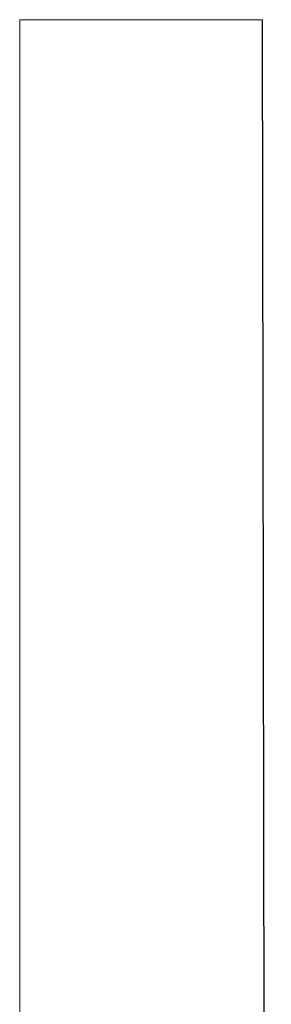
# Model space of a CAD drawing. Header units: millimetres. Extents: x 8 to 913, y 12 to 937.
# Tile 46 of 70: x 275 to 282, y 780 to 807. Entities that reach past the tile are written whole.
import ezdxf

# ---------------------------------------------------------------- set-up
doc = ezdxf.new("R2010")
doc.units = ezdxf.units.MM

msp = doc.modelspace()

# ---------------------------------------------------------------- linework, layer by layer
at = {"color": 252, "linetype": 'Continuous', "lineweight": 0}
msp.add_line((274.998, 673.416), (274.996, 806.545), dxfattribs=at)
at = {"color": 7, "linetype": 'Continuous', "lineweight": 30}
msp.add_line((281.694, 672.002), (281.459, 806.545), dxfattribs=at)
at = {"color": 252, "linetype": 'Continuous', "lineweight": 0}
msp.add_open_spline([(281.459, 806.545), (281.458, 806.545), (281.455, 806.545), (281.433, 806.545), (281.398, 806.545), (281.349, 806.545), (281.285, 806.545), (281.207, 806.545), (281.119, 806.545), (281.023, 806.545), (280.92, 806.545), (280.805, 806.545), (280.678, 806.545), (280.539, 806.545), (280.387, 806.545), (280.223, 806.545), (280.051, 806.545), (279.874, 806.545), (279.692, 806.545), (279.498, 806.545), (279.291, 806.545), (279.086, 806.545), (278.886, 806.545), (278.693, 806.545), (278.492, 806.545), (278.28, 806.545), (278.073, 806.545), (277.872, 806.545), (277.678, 806.545), (277.479, 806.545), (277.273, 806.545), (277.061, 806.545), (276.844, 806.545), (276.63, 806.545), (276.422, 806.545), (276.22, 806.545), (276.017, 806.545), (275.813, 806.545), (275.609, 806.545), (275.405, 806.545), (275.201, 806.545), (275.065, 806.545), (274.996, 806.545)], degree=3, knots=[0, 0, 0, 0, 0.037078, 0.074242, 0.11144, 0.148616, 0.185717, 0.222691, 0.259486, 0.291505, 0.323364, 0.355082, 0.38668, 0.41818, 0.449608, 0.480991, 0.51236, 0.540472, 0.568562, 0.596602, 0.624573, 0.652464, 0.674322, 0.696135, 0.717915, 0.739675, 0.761436, 0.77911, 0.796769, 0.814383, 0.831927, 0.849387, 0.866752, 0.884022, 0.899053, 0.913971, 0.928731, 0.943286, 0.957618, 0.971789, 0.985888, 1, 1, 1, 1], dxfattribs=at)

doc.saveas('drawing.dxf')
